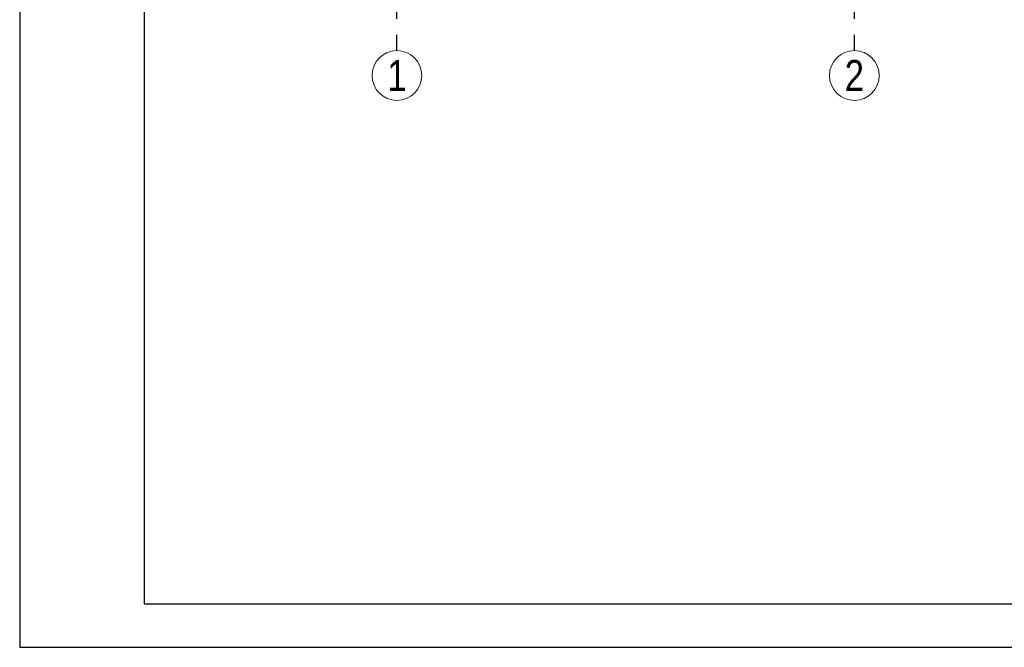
# Model space of a CAD drawing. Header units: inches. Extents: x 58893 to 70341, y -37691 to -31625.
# Tile 4 of 34: x 60195 to 60986, y -35263 to -34759. Entities that reach past the tile are written whole.
import ezdxf

# ---------------------------------------------------------------- set-up
doc = ezdxf.new("R2010")
doc.units = ezdxf.units.IN
doc.header["$MEASUREMENT"] = 0
doc.linetypes.add('DASHDOT', pattern=[25.4, 12.7, -6.35, 0, -6.35])
doc.layers.add('_tabelka', color=4, linetype='Continuous')
doc.layers.add('Osie', color=6, linetype='DASHDOT', lineweight=15)
doc.styles.add('Arial', font='arial.ttf')

msp = doc.modelspace()

# ---------------------------------------------------------------- linework, layer by layer
at = {"layer": '_tabelka', "linetype": 'Continuous', "ltscale": 10}
for points in [[(60195.021, -35262.954), (62295.021, -35262.954), (62295.021, -33777.954), (60195.021, -33777.954)], [(60295.021, -35227.954), (62260.021, -35227.954), (62260.021, -33812.954), (60295.021, -33812.954)]]:
    msp.add_lwpolyline(points, close=True, dxfattribs=at)
at = {"layer": 'Osie', "lineweight": -3}
for p, q in [((60498.114, -34783.815), (60498.114, -33874.208)), ((60865.614, -34783.815), (60865.614, -34519.012))]:
    msp.add_line(p, q, dxfattribs=at)
at = {"layer": 'Osie', "color": 4, "linetype": 'Continuous', "ltscale": 35}
for centre in [(60498.114, -34803.815), (60865.614, -34803.815)]:
    msp.add_circle(centre, 20, dxfattribs=at)

# ---------------------------------------------------------------- texts
at = {"layer": 'Osie', "color": 7, "linetype": 'Continuous', "ltscale": 35, "char_height": 25, "width": 63.5564, "attachment_point": 5, "style": 'Arial'}
for s, insert in [('\\W0.8;2', (60865.614, -34803.815)), ('\\W0.8;1', (60498.114, -34803.815))]:
    msp.add_mtext(s, dxfattribs=dict(at, insert=insert))

doc.saveas('drawing.dxf')
